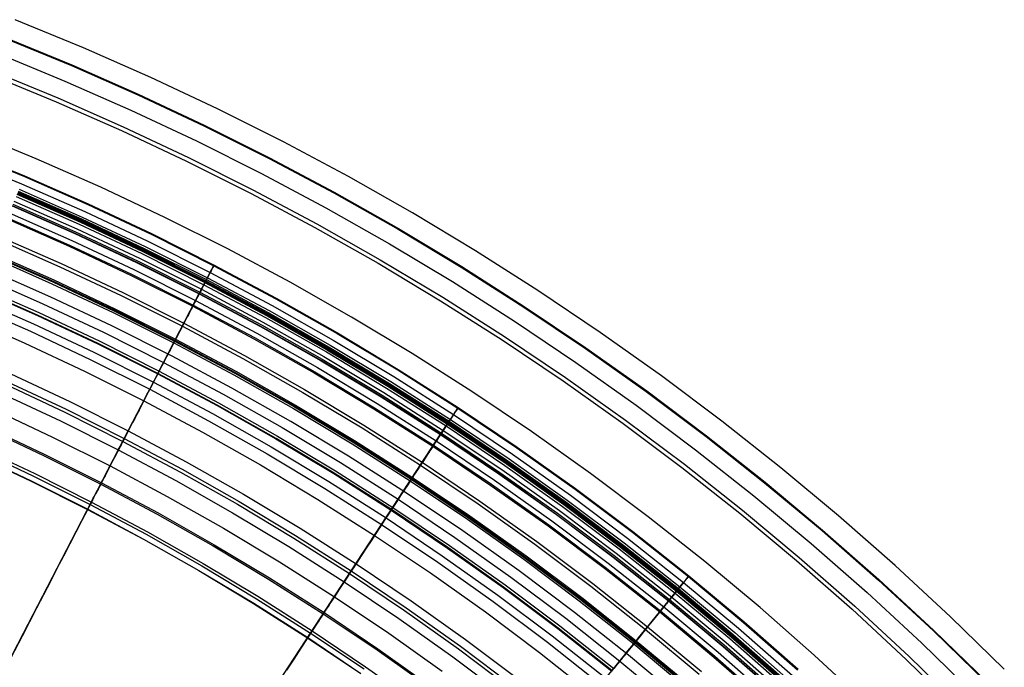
# Model space of a CAD drawing. Header units: millimetres. Extents: x -14 to 488, y -50 to 50.
# Tile 98 of 256: x 222 to 234, y 25 to 33. Entities that reach past the tile are written whole.
import ezdxf

# ---------------------------------------------------------------- set-up
doc = ezdxf.new("R2010")
doc.units = ezdxf.units.MM
doc.header["$MEASUREMENT"] = 0
doc.layers.add('Default', color=7, linetype='Continuous')

msp = doc.modelspace()

# ---------------------------------------------------------------- linework, layer by layer
at = {"layer": 'Default'}
for points in [[(234.005, 24.897), (233.35, 25.536), (232.678, 26.157), (231.99, 26.762), (231.287, 27.348), (230.569, 27.916), (229.837, 28.465), (229.091, 28.995), (228.332, 29.506), (227.575, 29.987), (226.807, 30.448), (226.027, 30.89), (225.237, 31.313), (224.436, 31.715), (223.625, 32.097), (222.805, 32.458), (221.976, 32.798)], [(221.853, 32.582), (222.664, 32.249), (223.471, 31.894), (224.273, 31.517), (225.068, 31.119), (225.855, 30.699), (226.635, 30.257), (227.406, 29.795), (228.167, 29.311), (228.917, 28.807), (229.656, 28.282), (230.382, 27.737), (231.096, 27.173), (231.795, 26.59), (232.48, 25.989), (233.149, 25.369), (233.803, 24.732)], [(221.85, 32.573), (222.661, 32.241), (223.468, 31.886), (224.269, 31.509), (225.064, 31.111), (225.851, 30.691), (226.631, 30.25), (227.401, 29.787), (228.162, 29.303), (228.912, 28.799), (229.65, 28.275), (230.377, 27.73), (231.09, 27.166), (231.789, 26.583), (232.474, 25.982), (233.143, 25.363), (233.797, 24.726)], [(221.774, 32.382), (222.58, 32.051), (223.382, 31.698), (224.179, 31.324), (224.969, 30.928), (225.752, 30.51), (226.527, 30.071), (227.293, 29.612), (228.049, 29.131), (228.795, 28.63), (229.529, 28.108), (230.251, 27.567), (230.96, 27.006), (231.655, 26.427), (232.336, 25.829), (233.001, 25.213), (233.651, 24.58)], [(221.673, 32.128), (222.473, 31.799), (223.269, 31.449), (224.059, 31.078), (224.843, 30.685), (225.62, 30.271), (226.389, 29.835), (227.149, 29.379), (227.899, 28.902), (228.639, 28.405), (229.368, 27.887), (230.084, 27.35), (230.788, 26.794), (231.478, 26.219), (232.153, 25.626), (232.813, 25.015), (233.458, 24.387)], [(221.692, 32.175), (222.493, 31.846), (223.29, 31.495), (224.081, 31.123), (224.866, 30.73), (225.644, 30.315), (226.414, 29.879), (227.176, 29.422), (227.927, 28.944), (228.668, 28.446), (229.397, 27.928), (230.115, 27.39), (230.819, 26.833), (231.51, 26.257), (232.187, 25.663), (232.848, 25.051), (233.493, 24.423)], [(232.338, 24.471), (231.694, 25.067), (231.035, 25.646), (230.361, 26.208), (229.673, 26.752), (228.971, 27.279), (228.256, 27.787), (227.528, 28.277), (226.803, 28.737), (226.066, 29.18), (225.319, 29.604), (224.561, 30.009), (223.794, 30.394), (223.016, 30.76), (222.23, 31.106), (221.435, 31.433)], [(232.338, 24.471), (231.694, 25.067), (231.035, 25.646), (230.361, 26.208), (229.673, 26.752), (228.971, 27.279), (228.256, 27.787), (227.528, 28.277), (226.803, 28.737), (226.066, 29.18), (225.319, 29.604), (224.561, 30.009), (223.794, 30.394), (223.016, 30.76), (222.23, 31.106), (221.435, 31.433)], [(221.309, 31.208), (222.086, 30.889), (222.859, 30.549), (223.627, 30.188), (224.389, 29.806), (225.144, 29.404), (225.891, 28.981), (226.629, 28.537), (227.358, 28.074), (228.077, 27.591), (228.785, 27.088), (229.481, 26.566), (230.164, 26.026), (230.834, 25.467), (231.49, 24.891)], [(221.312, 31.216), (222.09, 30.897), (222.863, 30.557), (223.631, 30.196), (224.393, 29.814), (225.148, 29.412), (225.895, 28.988), (226.634, 28.545), (227.363, 28.082), (228.082, 27.598), (228.79, 27.095), (229.486, 26.574), (230.17, 26.033), (230.84, 25.474), (231.496, 24.898)], [(221.275, 31.121), (222.05, 30.803), (222.821, 30.464), (223.587, 30.104), (224.346, 29.724), (225.099, 29.322), (225.844, 28.9), (226.58, 28.458), (227.307, 27.996), (228.024, 27.514), (228.73, 27.013), (229.424, 26.493), (230.105, 25.954), (230.774, 25.397), (231.428, 24.822)], [(221.996, 30.675), (222.763, 30.338), (223.526, 29.979), (224.282, 29.6), (225.032, 29.2), (225.774, 28.78), (226.507, 28.34), (227.231, 27.88), (227.945, 27.4), (228.648, 26.901), (229.339, 26.383), (230.018, 25.846), (230.683, 25.291), (231.335, 24.719)], [(222.001, 30.688), (222.769, 30.35), (223.532, 29.991), (224.289, 29.612), (225.038, 29.212), (225.781, 28.792), (226.514, 28.352), (227.238, 27.891), (227.953, 27.411), (228.656, 26.912), (229.347, 26.393), (230.026, 25.856), (230.692, 25.301), (231.344, 24.729)], [(222.006, 30.699), (222.774, 30.362), (223.537, 30.003), (224.294, 29.623), (225.045, 29.223), (225.787, 28.803), (226.521, 28.362), (227.245, 27.902), (227.96, 27.422), (228.663, 26.922), (229.355, 26.403), (230.034, 25.866), (230.701, 25.311), (231.353, 24.738)], [(222.011, 30.712), (222.78, 30.374), (223.543, 30.015), (224.301, 29.636), (225.051, 29.235), (225.794, 28.815), (226.528, 28.374), (227.253, 27.913), (227.968, 27.433), (228.671, 26.933), (229.363, 26.414), (230.043, 25.877), (230.709, 25.321), (231.362, 24.748)], [(222.022, 30.737), (222.791, 30.398), (223.555, 30.039), (224.313, 29.659), (225.064, 29.259), (225.807, 28.838), (226.542, 28.397), (227.268, 27.936), (227.983, 27.455), (228.687, 26.955), (229.38, 26.436), (230.06, 25.898), (230.727, 25.342), (231.38, 24.768)], [(221.938, 30.539), (222.702, 30.202), (223.461, 29.846), (224.214, 29.468), (224.96, 29.07), (225.699, 28.652), (226.429, 28.214), (227.15, 27.756), (227.861, 27.278), (228.56, 26.781), (229.249, 26.265), (229.924, 25.731), (230.587, 25.178), (231.236, 24.608)], [(221.945, 30.555), (222.709, 30.218), (223.469, 29.861), (224.222, 29.484), (224.969, 29.086), (225.708, 28.667), (226.438, 28.229), (227.159, 27.77), (227.871, 27.292), (228.571, 26.795), (229.259, 26.279), (229.935, 25.744), (230.598, 25.192), (231.247, 24.622)], [(221.96, 30.591), (222.726, 30.254), (223.486, 29.897), (224.24, 29.519), (224.988, 29.12), (225.728, 28.701), (226.459, 28.262), (227.181, 27.803), (227.893, 27.325), (228.594, 26.827), (229.283, 26.31), (229.96, 25.775), (230.624, 25.222), (231.274, 24.651)], [(221.985, 30.649), (222.752, 30.312), (223.514, 29.954), (224.269, 29.575), (225.018, 29.176), (225.76, 28.756), (226.492, 28.316), (227.216, 27.856), (227.929, 27.377), (228.631, 26.878), (229.322, 26.36), (230, 25.824), (230.665, 25.27), (231.316, 24.698)], [(221.9, 30.449), (222.662, 30.114), (223.419, 29.758), (224.169, 29.382), (224.913, 28.985), (225.65, 28.568), (226.378, 28.131), (227.097, 27.674), (227.805, 27.198), (228.503, 26.702), (229.189, 26.188), (229.863, 25.655), (230.524, 25.104), (231.17, 24.536)], [(221.936, 30.535), (222.7, 30.199), (223.459, 29.842), (224.212, 29.465), (224.959, 29.067), (225.697, 28.649), (226.427, 28.211), (227.148, 27.752), (227.858, 27.275), (228.558, 26.778), (229.246, 26.262), (229.922, 25.728), (230.584, 25.175), (231.233, 24.606)], [(221.869, 30.378), (222.63, 30.043), (223.385, 29.688), (224.134, 29.313), (224.876, 28.917), (225.611, 28.501), (226.337, 28.065), (227.054, 27.609), (227.761, 27.134), (228.457, 26.64), (229.142, 26.126), (229.814, 25.595), (230.473, 25.045), (231.119, 24.479)], [(221.875, 30.392), (222.636, 30.057), (223.391, 29.702), (224.141, 29.327), (224.884, 28.931), (225.619, 28.514), (226.345, 28.078), (227.063, 27.622), (227.77, 27.147), (228.466, 26.652), (229.151, 26.139), (229.824, 25.607), (230.483, 25.057), (231.129, 24.49)], [(221.762, 30.126), (222.516, 29.794), (223.265, 29.442), (224.008, 29.07), (224.744, 28.677), (225.473, 28.264), (226.193, 27.832), (226.904, 27.38), (227.605, 26.909), (228.296, 26.418), (228.975, 25.909), (229.641, 25.382), (230.295, 24.837)], [(221.762, 30.125), (222.516, 29.794), (223.265, 29.442), (224.008, 29.069), (224.744, 28.677), (225.473, 28.264), (226.193, 27.832), (226.904, 27.38), (227.605, 26.908), (228.296, 26.418), (228.975, 25.909), (229.641, 25.382), (230.295, 24.837)], [(221.778, 30.163), (222.533, 29.831), (223.283, 29.478), (224.027, 29.105), (224.764, 28.712), (225.493, 28.299), (226.214, 27.866), (226.926, 27.414), (227.628, 26.942), (228.32, 26.451), (228.999, 25.941), (229.667, 25.414), (230.321, 24.868)], [(221.686, 29.947), (222.436, 29.617), (223.18, 29.267), (223.919, 28.897), (224.651, 28.507), (225.375, 28.097), (226.091, 27.667), (226.798, 27.218), (227.495, 26.749), (228.181, 26.262), (228.856, 25.756), (229.519, 25.232), (230.169, 24.69)], [(221.693, 29.962), (222.443, 29.632), (223.187, 29.282), (223.926, 28.912), (224.659, 28.521), (225.383, 28.111), (226.1, 27.681), (226.807, 27.231), (227.504, 26.762), (228.191, 26.275), (228.866, 25.768), (229.529, 25.244), (230.18, 24.702)], [(221.673, 29.916), (222.422, 29.587), (223.166, 29.237), (223.904, 28.867), (224.635, 28.478), (225.358, 28.068), (226.074, 27.638), (226.78, 27.19), (227.476, 26.721), (228.162, 26.234), (228.836, 25.729), (229.498, 25.206), (230.147, 24.664)], [(221.682, 29.937), (222.431, 29.608), (223.176, 29.258), (223.914, 28.888), (224.646, 28.498), (225.37, 28.088), (226.086, 27.658), (226.792, 27.209), (227.489, 26.74), (228.175, 26.253), (228.85, 25.747), (229.512, 25.223), (230.162, 24.682)], [(230.08, 24.53), (229.435, 25.068), (228.777, 25.589), (228.105, 26.092), (227.421, 26.579), (226.724, 27.047), (226.03, 27.488), (225.326, 27.912), (224.611, 28.317), (223.886, 28.704), (223.151, 29.073), (222.407, 29.423), (221.655, 29.755)], [(230.08, 24.53), (229.435, 25.068), (228.777, 25.589), (228.105, 26.092), (227.421, 26.579), (226.724, 27.047), (226.03, 27.488), (225.326, 27.912), (224.611, 28.317), (223.886, 28.704), (223.151, 29.073), (222.407, 29.423), (221.655, 29.755)], [(221.568, 29.669), (222.311, 29.343), (223.049, 28.996), (223.78, 28.629), (224.505, 28.243), (225.223, 27.836), (225.933, 27.41), (226.633, 26.965), (227.324, 26.501), (228.004, 26.018), (228.672, 25.517), (229.329, 24.997), (229.973, 24.461)], [(221.507, 29.524), (222.246, 29.199), (222.98, 28.854), (223.708, 28.489), (224.43, 28.105), (225.144, 27.7), (225.85, 27.276), (226.547, 26.833), (227.234, 26.371), (227.911, 25.891), (228.576, 25.392), (229.23, 24.875)], [(229.233, 24.88), (228.58, 25.396), (227.914, 25.895), (227.237, 26.376), (226.55, 26.838), (225.853, 27.281), (225.147, 27.705), (224.432, 28.11), (223.711, 28.494), (222.982, 28.859), (222.248, 29.205), (221.509, 29.53)], [(221.522, 29.561), (222.262, 29.235), (222.997, 28.89), (223.726, 28.524), (224.449, 28.139), (225.164, 27.734), (225.871, 27.31), (226.568, 26.866), (227.256, 26.404), (227.934, 25.922), (228.6, 25.423), (229.255, 24.906)], [(221.462, 29.42), (222.199, 29.097), (222.93, 28.753), (223.656, 28.389), (224.375, 28.006), (225.087, 27.603), (225.79, 27.18), (226.485, 26.739), (227.17, 26.278), (227.844, 25.799), (228.507, 25.302), (229.158, 24.787)], [(221.424, 29.331), (222.159, 29.008), (222.888, 28.665), (223.611, 28.303), (224.328, 27.92), (225.038, 27.519), (225.739, 27.097), (226.432, 26.657), (227.115, 26.198), (227.787, 25.721), (228.448, 25.225), (229.097, 24.712)], [(221.363, 29.186), (222.094, 28.865), (222.819, 28.524), (223.539, 28.163), (224.253, 27.782), (224.959, 27.383), (225.657, 26.963), (226.346, 26.525), (227.025, 26.069), (227.694, 25.594), (228.352, 25.1), (228.998, 24.59)], [(221.88, 28.395), (222.594, 28.059), (223.302, 27.704), (224.004, 27.33), (224.699, 26.936), (225.385, 26.524), (226.063, 26.093), (226.731, 25.644), (227.39, 25.177), (228.037, 24.691)], [(221.923, 28.489), (222.639, 28.153), (223.35, 27.796), (224.054, 27.421), (224.751, 27.026), (225.44, 26.613), (226.12, 26.18), (226.791, 25.729), (227.451, 25.26), (228.1, 24.774)], [(221.864, 28.359), (222.577, 28.024), (223.284, 27.669), (223.985, 27.296), (224.679, 26.903), (225.365, 26.491), (226.042, 26.061), (226.709, 25.612), (227.367, 25.145), (228.013, 24.66)], [(221.814, 28.251), (222.525, 27.917), (223.229, 27.564), (223.928, 27.191), (224.619, 26.8), (225.302, 26.39), (225.977, 25.961), (226.642, 25.514), (227.297, 25.049), (227.941, 24.566)], [(221.724, 28.052), (222.43, 27.721), (223.129, 27.37), (223.823, 27), (224.509, 26.612), (225.188, 26.204), (225.857, 25.779), (226.518, 25.335), (227.168, 24.873)], [(221.621, 27.827), (222.321, 27.498), (223.016, 27.15), (223.703, 26.783), (224.384, 26.398), (225.057, 25.994), (225.722, 25.571), (226.377, 25.131), (227.022, 24.673)], [(221.629, 27.842), (222.329, 27.513), (223.023, 27.165), (223.712, 26.798), (224.393, 26.412), (225.066, 26.008), (225.731, 25.586), (226.387, 25.145), (227.032, 24.687)], [(221.505, 27.572), (222.199, 27.246), (222.887, 26.901), (223.568, 26.538), (224.243, 26.156), (224.91, 25.755), (225.568, 25.337), (226.218, 24.9)], [(221.52, 27.603), (222.214, 27.276), (222.902, 26.931), (223.585, 26.567), (224.26, 26.185), (224.928, 25.784), (225.587, 25.365), (226.237, 24.928), (226.877, 24.474)], [(221.478, 27.512), (222.17, 27.187), (222.857, 26.843), (223.537, 26.48), (224.21, 26.099), (224.876, 25.7), (225.533, 25.282), (226.18, 24.846)], [(221.478, 27.511), (222.17, 27.185), (222.856, 26.841), (223.536, 26.479), (224.209, 26.098), (224.875, 25.698), (225.532, 25.28), (226.179, 24.845)]]:
    msp.add_lwpolyline(points, dxfattribs=at)
at = {"layer": 'Default', "extrusion": (0.836995, -0.547211, 0)}
for points in [[(146.704, 22.217), (146.704, 22.187), (146.706, 22.156), (146.707, 22.125), (146.71, 22.094), (146.713, 22.062), (146.718, 22.031), (146.723, 21.999), (146.729, 21.967), (146.735, 21.935), (146.743, 21.903), (146.751, 21.871), (146.761, 21.839), (146.771, 21.807), (146.782, 21.774), (146.794, 21.742), (146.807, 21.711), (146.821, 21.679), (146.836, 21.647), (146.852, 21.616), (146.868, 21.585), (146.886, 21.554), (146.904, 21.524), (146.923, 21.494), (146.944, 21.464), (146.965, 21.435), (146.986, 21.406), (147.009, 21.378), (147.033, 21.35), (147.057, 21.322), (147.082, 21.296), (147.108, 21.269), (147.134, 21.244), (147.162, 21.219), (147.189, 21.195), (147.218, 21.171), (147.247, 21.149), (147.277, 21.127), (147.307, 21.105), (147.338, 21.085), (147.369, 21.065), (147.401, 21.046), (147.433, 21.028), (147.465, 21.011), (147.498, 20.994), (147.531, 20.979), (147.565, 20.964), (147.598, 20.95), (147.632, 20.937), (147.666, 20.925), (147.7, 20.914), (147.735, 20.903), (147.769, 20.894), (147.803, 20.885), (147.837, 20.877), (147.872, 20.87), (147.906, 20.864), (147.94, 20.858), (147.974, 20.853), (148.007, 20.849), (148.041, 20.846), (148.074, 20.844), (148.107, 20.842), (148.14, 20.841), (148.173, 20.841), (148.206, 20.841), (148.238, 20.842), (148.272, 20.844), (148.305, 20.846), (148.338, 20.849), (148.372, 20.853), (148.406, 20.858), (148.44, 20.864), (148.474, 20.87), (148.509, 20.877), (148.543, 20.885), (148.577, 20.894), (148.611, 20.903), (148.646, 20.914), (148.68, 20.925), (148.714, 20.937), (148.747, 20.95), (148.781, 20.964), (148.814, 20.979), (148.848, 20.994), (148.88, 21.011), (148.913, 21.028), (148.945, 21.046), (148.977, 21.065), (149.008, 21.085), (149.039, 21.105), (149.069, 21.127), (149.099, 21.149), (149.128, 21.171), (149.156, 21.195), (149.184, 21.219), (149.212, 21.244), (149.238, 21.269), (149.264, 21.296), (149.289, 21.322), (149.313, 21.35), (149.337, 21.378), (149.359, 21.406), (149.381, 21.435), (149.402, 21.464), (149.422, 21.494), (149.442, 21.524), (149.46, 21.554), (149.478, 21.585), (149.494, 21.616), (149.51, 21.647), (149.525, 21.679), (149.539, 21.711), (149.552, 21.742), (149.564, 21.774), (149.575, 21.807), (149.585, 21.839), (149.594, 21.871), (149.603, 21.903), (149.61, 21.935), (149.617, 21.967), (149.623, 21.999), (149.628, 22.031), (149.632, 22.062), (149.636, 22.094), (149.638, 22.125), (149.64, 22.156), (149.641, 22.187), (149.642, 22.217)], [(149.642, 22.217), (149.641, 22.248), (149.64, 22.279), (149.638, 22.31), (149.636, 22.341), (149.632, 22.373), (149.628, 22.404), (149.623, 22.436), (149.617, 22.468), (149.61, 22.5), (149.603, 22.532), (149.594, 22.564), (149.585, 22.596), (149.575, 22.628), (149.564, 22.66), (149.552, 22.692), (149.539, 22.724), (149.525, 22.756), (149.51, 22.787), (149.494, 22.819), (149.478, 22.85), (149.46, 22.881), (149.442, 22.911), (149.422, 22.941), (149.402, 22.971), (149.381, 23), (149.359, 23.029), (149.337, 23.057), (149.313, 23.085), (149.289, 23.113), (149.264, 23.139), (149.238, 23.165), (149.212, 23.191), (149.184, 23.216), (149.156, 23.24), (149.128, 23.264), (149.099, 23.286), (149.069, 23.308), (149.039, 23.33), (149.008, 23.35), (148.977, 23.37), (148.945, 23.389), (148.913, 23.407), (148.88, 23.424), (148.848, 23.44), (148.814, 23.456), (148.781, 23.471), (148.747, 23.485), (148.714, 23.498), (148.68, 23.51), (148.646, 23.521), (148.611, 23.531), (148.577, 23.541), (148.543, 23.55), (148.509, 23.558), (148.474, 23.565), (148.44, 23.571), (148.406, 23.577), (148.372, 23.581), (148.338, 23.585), (148.305, 23.589), (148.272, 23.591), (148.238, 23.593), (148.206, 23.594), (148.173, 23.594), (148.14, 23.594), (148.107, 23.593), (148.074, 23.591), (148.041, 23.589), (148.007, 23.585), (147.974, 23.581), (147.94, 23.577), (147.906, 23.571), (147.872, 23.565), (147.837, 23.558), (147.803, 23.55), (147.769, 23.541), (147.735, 23.531), (147.7, 23.521), (147.666, 23.51), (147.632, 23.498), (147.598, 23.485), (147.565, 23.471), (147.531, 23.456), (147.498, 23.44), (147.465, 23.424), (147.433, 23.407), (147.401, 23.389), (147.369, 23.37), (147.338, 23.35), (147.307, 23.33), (147.277, 23.308), (147.247, 23.286), (147.218, 23.264), (147.189, 23.24), (147.162, 23.216), (147.134, 23.191), (147.108, 23.165), (147.082, 23.139), (147.057, 23.113), (147.033, 23.085), (147.009, 23.057), (146.986, 23.029), (146.965, 23), (146.944, 22.971), (146.923, 22.941), (146.904, 22.911), (146.886, 22.881), (146.868, 22.85), (146.852, 22.819), (146.836, 22.787), (146.821, 22.756), (146.807, 22.724), (146.794, 22.692), (146.782, 22.66), (146.771, 22.628), (146.761, 22.596), (146.751, 22.564), (146.743, 22.532), (146.735, 22.5), (146.729, 22.468), (146.723, 22.436), (146.718, 22.404), (146.713, 22.373), (146.71, 22.341), (146.707, 22.31), (146.706, 22.279), (146.704, 22.248), (146.704, 22.217)]]:
    msp.add_lwpolyline(points, dxfattribs=at)
at = {"layer": 'Default'}
for points in [[(223.711, 28.494, 24.858), (223.681, 28.436, 24.839), (223.651, 28.379, 24.818), (223.621, 28.322, 24.795), (223.593, 28.266, 24.771), (223.564, 28.211, 24.745), (223.536, 28.156, 24.718), (223.508, 28.103, 24.689), (223.481, 28.05, 24.659), (223.454, 27.999, 24.627), (223.428, 27.948, 24.594), (223.403, 27.899, 24.559), (223.378, 27.85, 24.524), (223.353, 27.803, 24.487), (223.33, 27.757, 24.45), (223.307, 27.713, 24.411), (223.284, 27.669, 24.371), (223.262, 27.627, 24.33), (223.241, 27.587, 24.289), (223.221, 27.547, 24.247), (223.201, 27.509, 24.204), (223.182, 27.473, 24.16), (223.164, 27.437, 24.116), (223.146, 27.403, 24.071), (223.129, 27.37, 24.026), (223.113, 27.339, 23.98), (223.097, 27.308, 23.934), (223.082, 27.279, 23.888), (223.068, 27.251, 23.841), (223.054, 27.224, 23.794), (223.04, 27.198, 23.747), (223.028, 27.173, 23.7), (223.016, 27.15, 23.652), (223.004, 27.127, 23.605), (222.993, 27.106, 23.557), (222.982, 27.085, 23.509), (222.972, 27.066, 23.462), (222.962, 27.047, 23.414), (222.953, 27.03, 23.366), (222.945, 27.013, 23.318), (222.937, 26.997, 23.27), (222.929, 26.982, 23.221), (222.922, 26.968, 23.173), (222.915, 26.955, 23.125), (222.908, 26.943, 23.077), (222.897, 26.92, 22.981), (222.887, 26.901, 22.884), (222.878, 26.884, 22.788), (222.871, 26.871, 22.692), (222.865, 26.859, 22.596), (222.861, 26.851, 22.501), (222.858, 26.845, 22.405), (222.856, 26.841, 22.31), (222.855, 26.84, 22.215), (222.856, 26.841, 22.12), (222.858, 26.845, 22.025), (222.861, 26.85, 21.931), (222.865, 26.858, 21.836), (222.87, 26.868, 21.742), (222.876, 26.881, 21.648), (222.884, 26.895, 21.554), (222.893, 26.912, 21.461), (222.902, 26.931, 21.368), (222.913, 26.952, 21.275), (222.925, 26.976, 21.182), (222.939, 27.001, 21.09), (222.953, 27.029, 20.998), (222.969, 27.06, 20.907), (222.986, 27.092, 20.816), (223.004, 27.128, 20.725), (223.023, 27.165, 20.635), (223.044, 27.205, 20.546), (223.066, 27.248, 20.457), (223.09, 27.294, 20.369), (223.115, 27.342, 20.282), (223.141, 27.393, 20.195), (223.169, 27.447, 20.11), (223.198, 27.504, 20.026), (223.229, 27.564, 19.943), (223.262, 27.627, 19.861), (223.296, 27.693, 19.781), (223.314, 27.728, 19.741), (223.333, 27.763, 19.702), (223.351, 27.799, 19.663), (223.37, 27.836, 19.625), (223.39, 27.874, 19.588), (223.41, 27.912, 19.551), (223.43, 27.952, 19.514), (223.451, 27.992, 19.478), (223.472, 28.034, 19.443), (223.494, 28.076, 19.409), (223.516, 28.119, 19.375), (223.547, 28.179, 19.329), (223.556, 28.195, 19.317), (223.564, 28.211, 19.303), (223.573, 28.229, 19.288), (223.582, 28.246, 19.273), (223.592, 28.264, 19.256), (223.611, 28.303, 19.218), (223.633, 28.344, 19.175), (223.656, 28.389, 19.125), (223.681, 28.437, 19.069), (223.708, 28.489, 19.006), (223.736, 28.543, 18.937), (223.763, 28.595, 18.868), (223.789, 28.646, 18.797), (223.815, 28.697, 18.723), (223.841, 28.747, 18.644), (223.867, 28.797, 18.559), (223.893, 28.847, 18.468), (223.919, 28.897, 18.368), (223.946, 28.949, 18.26), (223.972, 29.001, 18.141), (223.999, 29.053, 18.012), (224.027, 29.105, 17.87), (224.054, 29.158, 17.715), (224.081, 29.21, 17.546), (224.108, 29.262, 17.363), (224.134, 29.313, 17.164), (224.16, 29.363, 16.948), (224.185, 29.411, 16.716), (224.209, 29.458, 16.466), (224.232, 29.503, 16.199), (224.255, 29.546, 15.912), (224.275, 29.587, 15.606), (224.313, 29.659, 14.934), (224.344, 29.72, 14.177), (224.368, 29.765, 13.331), (224.383, 29.795, 12.389), (224.393, 29.814, 5.79), (224.392, 29.813, 5.624), (224.39, 29.808, 5.462), (224.386, 29.801, 5.304), (224.381, 29.791, 5.149), (224.374, 29.778, 4.998), (224.366, 29.763, 4.851), (224.357, 29.744, 4.707), (224.346, 29.724, 4.567), (224.334, 29.7, 4.43), (224.321, 29.674, 4.297), (224.306, 29.646, 4.168), (224.29, 29.615, 4.042), (224.273, 29.582, 3.919), (224.254, 29.546, 3.8), (224.235, 29.508, 3.684), (224.214, 29.468, 3.571), (224.192, 29.426, 3.462), (224.169, 29.382, 3.355), (224.145, 29.335, 3.252), (224.12, 29.286, 3.152), (224.094, 29.235, 3.054), (224.066, 29.182, 2.959), (224.038, 29.127, 2.867), (224.008, 29.07, 2.777), (223.977, 29.01, 2.69), (223.945, 28.948, 2.605), (223.912, 28.884, 2.522), (223.877, 28.817, 2.442), (223.842, 28.748, 2.363), (223.805, 28.676, 2.287), (223.766, 28.602, 2.212), (223.726, 28.524, 2.139), (223.685, 28.444, 2.068), (223.642, 28.361, 1.999), (223.597, 28.275, 1.932), (223.551, 28.186, 1.866), (223.503, 28.094, 1.802), (223.454, 27.998, 1.74), (223.403, 27.899, 1.68), (223.35, 27.796, 1.621), (223.295, 27.69, 1.564), (223.238, 27.58, 1.509), (223.179, 27.467, 1.456), (223.119, 27.35, 1.405), (223.056, 27.229, 1.356), (222.992, 27.104, 1.309), (222.925, 26.976, 1.264), (222.857, 26.843, 1.221), (222.786, 26.706, 1.181), (222.714, 26.566, 1.142), (222.639, 26.421, 1.106), (222.562, 26.273, 1.073), (222.483, 26.121, 1.042), (222.403, 25.964, 1.013), (222.235, 25.64, 0.963), (222.059, 25.3, 0.924), (221.875, 24.944, 0.895)], [(219.967, 21.254, 101.407), (222.076, 25.334, 76.821), (222.783, 26.7, 67.106), (223.302, 27.704, 58.875), (223.67, 28.415, 51.878), (223.914, 28.888, 46.03), (224.169, 29.382, 37.025), (224.294, 29.623, 30.077), (224.305, 29.644, 28.944), (224.305, 29.645, 28.424), (224.301, 29.636, 27.937), (224.296, 29.626, 27.707), (224.29, 29.614, 27.487), (224.281, 29.598, 27.276), (224.271, 29.579, 27.076), (224.259, 29.556, 26.886), (224.246, 29.529, 26.707), (224.238, 29.515, 26.621), (224.23, 29.499, 26.539), (224.222, 29.482, 26.459), (224.212, 29.465, 26.383), (224.203, 29.446, 26.308), (224.193, 29.427, 26.236), (224.182, 29.406, 26.165), (224.171, 29.384, 26.096), (224.159, 29.362, 26.028), (224.147, 29.338, 25.963), (224.135, 29.314, 25.899), (224.122, 29.289, 25.837), (224.108, 29.264, 25.776), (224.095, 29.237, 25.718), (224.081, 29.21, 25.661), (224.067, 29.183, 25.607), (224.052, 29.155, 25.554), (224.038, 29.127, 25.503), (224.023, 29.098, 25.454), (224.008, 29.069, 25.407), (223.993, 29.04, 25.362), (223.978, 29.011, 25.319), (223.962, 28.981, 25.278), (223.947, 28.952, 25.239), (223.932, 28.923, 25.202), (223.917, 28.893, 25.167), (223.902, 28.865, 25.133), (223.887, 28.836, 25.102), (223.873, 28.808, 25.073), (223.858, 28.78, 25.046), (223.844, 28.753, 25.02), (223.831, 28.727, 24.997), (223.817, 28.701, 24.975), (223.805, 28.676, 24.956), (223.792, 28.652, 24.939), (223.786, 28.64, 24.931), (223.78, 28.629, 24.923), (223.762, 28.593, 24.901), (223.758, 28.586, 24.896), (223.754, 28.579, 24.892), (223.751, 28.572, 24.888), (223.747, 28.565, 24.885), (223.743, 28.558, 24.882), (223.74, 28.55, 24.878), (223.736, 28.543, 24.875), (223.731, 28.535, 24.872), (223.711, 28.494, 24.858)], [(226.55, 26.838, 24.858), (226.514, 26.783, 24.839), (226.479, 26.729, 24.818), (226.444, 26.675, 24.795), (226.409, 26.623, 24.771), (226.375, 26.571, 24.745), (226.342, 26.519, 24.718), (226.309, 26.469, 24.689), (226.276, 26.42, 24.659), (226.245, 26.371, 24.627), (226.213, 26.323, 24.594), (226.183, 26.277, 24.559), (226.153, 26.231, 24.524), (226.124, 26.187, 24.487), (226.096, 26.144, 24.45), (226.068, 26.101, 24.411), (226.042, 26.061, 24.371), (226.016, 26.021, 24.33), (225.991, 25.983, 24.289), (225.967, 25.946, 24.247), (225.943, 25.91, 24.204), (225.921, 25.875, 24.16), (225.899, 25.842, 24.116), (225.878, 25.81, 24.071), (225.857, 25.779, 24.026), (225.838, 25.749, 23.98), (225.819, 25.72, 23.934), (225.801, 25.693, 23.888), (225.784, 25.666, 23.841), (225.767, 25.641, 23.794), (225.751, 25.617, 23.747), (225.736, 25.593, 23.7), (225.722, 25.571, 23.652), (225.708, 25.55, 23.605), (225.695, 25.53, 23.557), (225.682, 25.51, 23.509), (225.67, 25.492, 23.462), (225.659, 25.475, 23.414), (225.648, 25.458, 23.366), (225.637, 25.442, 23.318), (225.628, 25.427, 23.27), (225.619, 25.413, 23.221), (225.61, 25.4, 23.173), (225.602, 25.388, 23.125), (225.594, 25.376, 23.077), (225.58, 25.355, 22.981), (225.568, 25.337, 22.884), (225.558, 25.321, 22.788), (225.55, 25.308, 22.692), (225.543, 25.298, 22.596), (225.538, 25.289, 22.501), (225.534, 25.284, 22.405), (225.532, 25.28, 22.31), (225.531, 25.279, 22.215), (225.532, 25.28, 22.12), (225.534, 25.284, 22.025), (225.537, 25.289, 21.931), (225.542, 25.296, 21.836), (225.548, 25.306, 21.742), (225.556, 25.318, 21.648), (225.565, 25.331, 21.554), (225.575, 25.347, 21.461), (225.587, 25.365, 21.368), (225.6, 25.385, 21.275), (225.614, 25.407, 21.182), (225.63, 25.431, 21.09), (225.647, 25.458, 20.998), (225.666, 25.486, 20.907), (225.686, 25.517, 20.816), (225.708, 25.55, 20.725), (225.731, 25.586, 20.635), (225.756, 25.623, 20.546), (225.782, 25.664, 20.457), (225.81, 25.707, 20.369), (225.84, 25.752, 20.282), (225.871, 25.8, 20.195), (225.905, 25.851, 20.11), (225.94, 25.904, 20.026), (225.977, 25.961, 19.943), (226.016, 26.021, 19.861), (226.056, 26.083, 19.781), (226.078, 26.116, 19.741), (226.099, 26.149, 19.702), (226.122, 26.183, 19.663), (226.144, 26.218, 19.625), (226.168, 26.253, 19.588), (226.191, 26.29, 19.551), (226.216, 26.327, 19.514), (226.241, 26.365, 19.478), (226.266, 26.404, 19.443), (226.292, 26.444, 19.409), (226.319, 26.484, 19.375), (226.355, 26.54, 19.329), (226.365, 26.556, 19.317), (226.376, 26.571, 19.303), (226.386, 26.588, 19.288), (226.397, 26.604, 19.273), (226.408, 26.621, 19.256), (226.432, 26.657, 19.218), (226.457, 26.696, 19.175), (226.485, 26.739, 19.125), (226.515, 26.784, 19.069), (226.547, 26.833, 19.006), (226.58, 26.884, 18.937), (226.612, 26.933, 18.868), (226.644, 26.981, 18.797), (226.675, 27.029, 18.723), (226.705, 27.076, 18.644), (226.736, 27.123, 18.559), (226.767, 27.17, 18.468), (226.798, 27.218, 18.368), (226.83, 27.266, 18.26), (226.862, 27.315, 18.141), (226.894, 27.364, 18.012), (226.926, 27.414, 17.87), (226.959, 27.463, 17.715), (226.991, 27.512, 17.546), (227.023, 27.561, 17.363), (227.054, 27.609, 17.164), (227.085, 27.656, 16.948), (227.115, 27.702, 16.716), (227.144, 27.746, 16.466), (227.171, 27.789, 16.199), (227.198, 27.829, 15.912), (227.223, 27.867, 15.606), (227.268, 27.936, 14.934), (227.305, 27.992, 14.177), (227.333, 28.035, 13.331), (227.351, 28.063, 12.389), (227.363, 28.082, 5.79), (227.362, 28.08, 5.624), (227.359, 28.076, 5.462), (227.355, 28.069, 5.304), (227.349, 28.06, 5.149), (227.341, 28.048, 4.998), (227.331, 28.033, 4.851), (227.32, 28.016, 4.707), (227.307, 27.996, 4.567), (227.293, 27.974, 4.43), (227.277, 27.95, 4.297), (227.259, 27.923, 4.168), (227.24, 27.894, 4.042), (227.22, 27.862, 3.919), (227.198, 27.829, 3.8), (227.175, 27.793, 3.684), (227.15, 27.756, 3.571), (227.124, 27.716, 3.462), (227.096, 27.674, 3.355), (227.068, 27.63, 3.252), (227.038, 27.584, 3.152), (227.006, 27.536, 3.054), (226.974, 27.486, 2.959), (226.94, 27.434, 2.867), (226.904, 27.38, 2.777), (226.867, 27.324, 2.69), (226.829, 27.265, 2.605), (226.79, 27.205, 2.522), (226.749, 27.142, 2.442), (226.706, 27.077, 2.363), (226.662, 27.009, 2.287), (226.616, 26.939, 2.212), (226.568, 26.866, 2.139), (226.519, 26.791, 2.068), (226.468, 26.713, 1.999), (226.415, 26.631, 1.932), (226.36, 26.547, 1.866), (226.303, 26.46, 1.802), (226.244, 26.37, 1.74), (226.183, 26.277, 1.68), (226.12, 26.18, 1.621), (226.055, 26.08, 1.564), (225.987, 25.977, 1.509), (225.917, 25.87, 1.456), (225.845, 25.76, 1.405), (225.77, 25.646, 1.356), (225.694, 25.528, 1.309), (225.614, 25.407, 1.264), (225.533, 25.282, 1.221), (225.448, 25.153, 1.181), (225.362, 25.021, 1.142), (225.273, 24.885, 1.106)], [(224.603, 23.86, 76.821), (225.445, 25.148, 67.106), (226.063, 26.093, 58.875), (226.501, 26.764, 51.878), (226.792, 27.209, 46.03), (227.097, 27.674, 37.025), (227.245, 27.902, 30.077), (227.258, 27.921, 28.944), (227.259, 27.922, 28.424), (227.253, 27.913, 27.937), (227.247, 27.905, 27.707), (227.24, 27.893, 27.487), (227.23, 27.878, 27.276), (227.218, 27.86, 27.076), (227.204, 27.838, 26.886), (227.187, 27.813, 26.707), (227.178, 27.799, 26.621), (227.169, 27.785, 26.539), (227.159, 27.769, 26.459), (227.148, 27.752, 26.383), (227.136, 27.735, 26.308), (227.124, 27.716, 26.236), (227.111, 27.697, 26.165), (227.098, 27.677, 26.096), (227.084, 27.655, 26.028), (227.07, 27.633, 25.963), (227.055, 27.61, 25.899), (227.04, 27.587, 25.837), (227.024, 27.563, 25.776), (227.008, 27.538, 25.718), (226.991, 27.513, 25.661), (226.974, 27.487, 25.607), (226.957, 27.461, 25.554), (226.94, 27.434, 25.503), (226.922, 27.407, 25.454), (226.904, 27.38, 25.407), (226.886, 27.352, 25.362), (226.868, 27.325, 25.319), (226.85, 27.297, 25.278), (226.832, 27.269, 25.239), (226.814, 27.242, 25.202), (226.796, 27.214, 25.167), (226.778, 27.187, 25.133), (226.76, 27.16, 25.102), (226.743, 27.133, 25.073), (226.726, 27.107, 25.046), (226.709, 27.082, 25.02), (226.693, 27.057, 24.997), (226.677, 27.033, 24.975), (226.662, 27.009, 24.956), (226.647, 26.987, 24.939), (226.64, 26.976, 24.931), (226.633, 26.965, 24.923), (226.611, 26.931, 24.901), (226.606, 26.924, 24.896), (226.602, 26.917, 24.892), (226.598, 26.911, 24.888), (226.593, 26.904, 24.885), (226.589, 26.898, 24.882), (226.584, 26.891, 24.878), (226.58, 26.883, 24.875), (226.575, 26.876, 24.872), (226.55, 26.838, 24.858)], [(229.23, 24.875, 19.006), (229.268, 24.922, 18.937), (229.305, 24.968, 18.868), (229.341, 25.012, 18.797), (229.377, 25.056, 18.723), (229.412, 25.1, 18.644), (229.448, 25.144, 18.559), (229.483, 25.187, 18.468), (229.519, 25.232, 18.368), (229.556, 25.277, 18.26), (229.592, 25.322, 18.141), (229.63, 25.368, 18.012), (229.667, 25.414, 17.87), (229.704, 25.459, 17.715), (229.741, 25.505, 17.546), (229.778, 25.55, 17.363), (229.814, 25.595, 17.164), (229.849, 25.638, 16.948), (229.884, 25.681, 16.716), (229.917, 25.722, 16.466), (229.949, 25.761, 16.199), (229.98, 25.799, 15.912), (230.008, 25.834, 15.606), (230.06, 25.898, 14.934), (230.103, 25.95, 14.177), (230.135, 25.99, 13.331), (230.156, 26.016, 12.389), (230.17, 26.033, 5.79), (230.169, 26.032, 5.624), (230.166, 26.028, 5.462), (230.161, 26.022, 5.304), (230.153, 26.013, 5.149), (230.144, 26.002, 4.998), (230.133, 25.988, 4.851), (230.12, 25.972, 4.707), (230.105, 25.954, 4.567), (230.089, 25.933, 4.43), (230.07, 25.911, 4.297), (230.05, 25.886, 4.168), (230.028, 25.859, 4.042), (230.005, 25.83, 3.919), (229.98, 25.799, 3.8), (229.953, 25.766, 3.684), (229.924, 25.731, 3.571), (229.894, 25.694, 3.462), (229.863, 25.655, 3.355), (229.83, 25.614, 3.252), (229.795, 25.572, 3.152), (229.759, 25.527, 3.054), (229.721, 25.481, 2.959), (229.682, 25.432, 2.867), (229.641, 25.382, 2.777), (229.599, 25.33, 2.69), (229.555, 25.276, 2.605), (229.51, 25.22, 2.522), (229.462, 25.162, 2.442), (229.413, 25.101, 2.363), (229.362, 25.038, 2.287), (229.309, 24.973, 2.212), (229.255, 24.906, 2.139)], [(229.177, 24.811, 51.878), (229.512, 25.223, 46.03), (229.863, 25.655, 37.025), (230.034, 25.866, 30.077), (230.049, 25.884, 28.944), (230.049, 25.885, 28.424), (230.043, 25.877, 27.937), (230.037, 25.869, 27.707), (230.028, 25.858, 27.487), (230.016, 25.844, 27.276), (230.003, 25.827, 27.076), (229.986, 25.807, 26.886), (229.968, 25.784, 26.707), (229.957, 25.771, 26.621), (229.946, 25.758, 26.539), (229.934, 25.743, 26.459), (229.922, 25.728, 26.383), (229.909, 25.711, 26.308), (229.895, 25.694, 26.236), (229.88, 25.676, 26.165), (229.865, 25.657, 26.096), (229.849, 25.638, 26.028), (229.832, 25.617, 25.963), (229.815, 25.596, 25.899), (229.797, 25.574, 25.837), (229.779, 25.552, 25.776), (229.76, 25.529, 25.718), (229.741, 25.505, 25.661), (229.722, 25.481, 25.607), (229.702, 25.457, 25.554), (229.682, 25.432, 25.503), (229.662, 25.407, 25.454), (229.641, 25.382, 25.407), (229.621, 25.357, 25.362), (229.6, 25.331, 25.319), (229.579, 25.305, 25.278), (229.558, 25.279, 25.239), (229.537, 25.254, 25.202), (229.516, 25.228, 25.167), (229.496, 25.203, 25.133), (229.476, 25.178, 25.102), (229.456, 25.153, 25.073), (229.436, 25.129, 25.046), (229.417, 25.106, 25.02), (229.398, 25.082, 24.997), (229.38, 25.06, 24.975), (229.362, 25.038, 24.956), (229.345, 25.017, 24.939), (229.337, 25.007, 24.931), (229.329, 24.997, 24.923), (229.304, 24.966, 24.901), (229.298, 24.959, 24.896), (229.293, 24.953, 24.892), (229.288, 24.947, 24.888), (229.283, 24.941, 24.885), (229.278, 24.935, 24.882), (229.273, 24.928, 24.878), (229.268, 24.922, 24.875), (229.262, 24.915, 24.872)]]:
    msp.add_polyline3d(points, dxfattribs=at)

doc.saveas('drawing.dxf')
